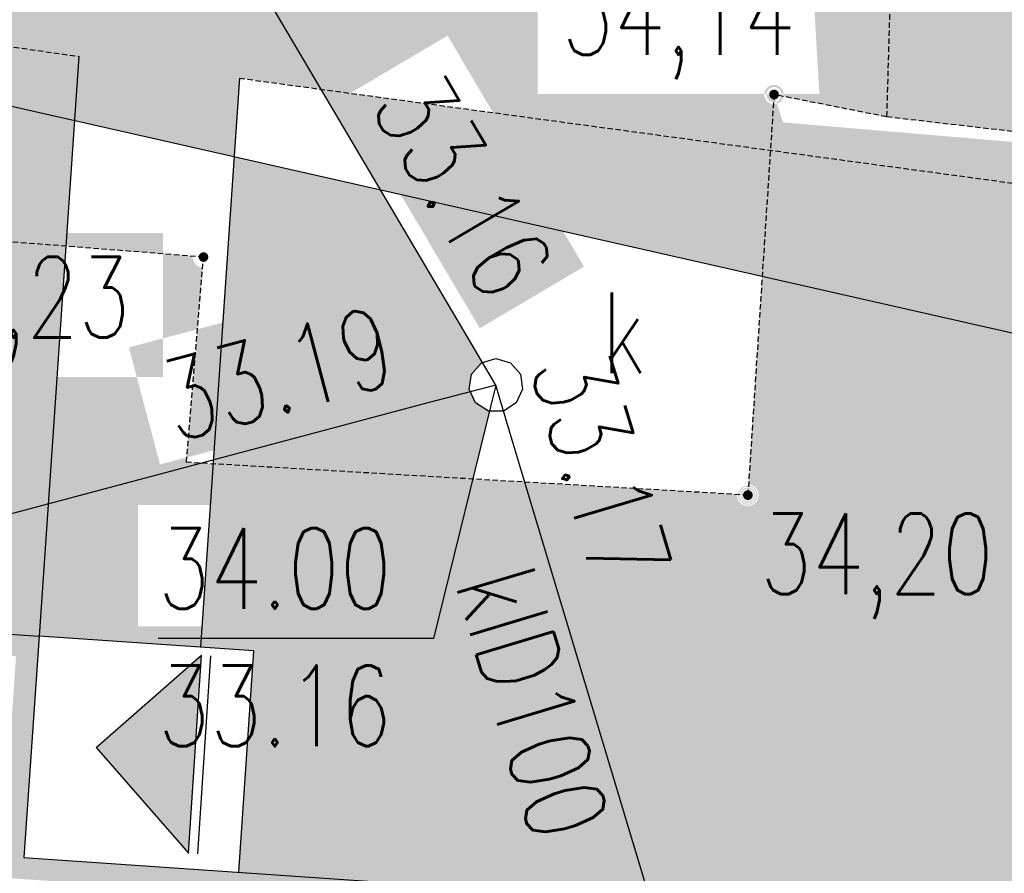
# Model space of a CAD drawing. Header units: inches. Extents: x 6268 to 12323, y 5221 to 42059.
# Tile 28 of 98: x 9094 to 9277, y 6962 to 7121. Entities that reach past the tile are written whole.
import ezdxf
from ezdxf.enums import TextEntityAlignment as Align

# ---------------------------------------------------------------- set-up
doc = ezdxf.new("R2010")
doc.units = ezdxf.units.IN
doc.header["$MEASUREMENT"] = 0
doc.linetypes.add('2', pattern=[1.5, 1, -0.5])
doc.linetypes.add('424', pattern=[1.5, 1, -0.5])
doc.layers.get('Defpoints').update_dxf_attribs({"lineweight": 9})
for name, color, linetype in [('218-kontur_uzytku_gruntowego', 7, 'Continuous'), ('312-budynek_ewidencyjny', 7, 'Continuous'), ('inne', 7, 'Continuous'), ('jezdnia', 7, 'Continuous'), ('nowy_pomiar', 7, 'Continuous'), ('obszar_utwardzony', 7, 'Continuous'), ('przewod_kanalizacyjny', 7, 'Continuous'), ('przewod_kanalizacyjny-Atr1', 7, 'Continuous'), ('przewod_wodociagowy', 7, 'Continuous'), ('rzedna-Atr2', 7, 'Continuous'), ('rzedna-Atr3', 7, 'Continuous'), ('wlaz_do_komory_lub_kanalu_-_okr', 7, 'Continuous')]:
    doc.layers.add(name, color=color, linetype=linetype)
doc.styles.get("Standard").update_dxf_attribs({"font": 'txt.shx'})
doc.styles.add('STYL_ARIAL', font='simplex', dxfattribs={"width": 0.75, "oblique": 0.1})
doc.dimstyles.new('ISO-25', dxfattribs={"dimtxt": 13, "dimasz": 7, "dimexe": 1, "dimexo": 90, "dimgap": 2.5, "dimtad": 1, "dimdec": 0, "dimtxsty": 'Standard', "dimblk": 'ARCHTICK', "dimcen": 2.5, "dimdle": 8, "dimadec": 0, "dimazin": 0, "dimtfac": 1, "dimtdec": 0, "dimtmove": 1, "dimatfit": 3, "dimldrblk": 'ARCHTICK', "dimfxl": 2, "dimfxlon": 1, "dimarcsym": 0})

# ---------------------------------------------------------------- blocks, each defined once
blk = doc.blocks.new('US22')
at = {"color": 7}
blk.add_polyline3d([(0, 0.25, 0), (0.1352, 0.2103, 0), (0.2274, 0.1039, 0), (0.2475, -0.0356, 0), (0.1889, -0.1637, 0), (0.0704, -0.2399, 0), (-0.0704, -0.2399, 0), (-0.1889, -0.1637, 0), (-0.2475, -0.0356, 0), (-0.2274, 0.1039, 0), (-0.1352, 0.2103, 0), (0, 0.25, 0)], dxfattribs=at)
blk = doc.blocks.new('801')
at = {"linetype": 'Continuous', "lineweight": 13}
h = blk.add_hatch(color=0, dxfattribs=at)
edge = h.paths.add_edge_path()
edge.add_arc((0, 0), 0.045, 0, 360)
blk = doc.blocks.new('_Oblique')
at = {"color": 0, "linetype": 'ByBlock', "lineweight": -2}
blk.add_line((-0.5, -0.5), (0.5, 0.5), dxfattribs=at)
blk = doc.blocks.new('*D1510')
at = {"color": 0, "lineweight": -2}
blk.add_line((8405.733862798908, 7092.220071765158), (8426.399618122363, 7244.535811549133), dxfattribs=at)
at = {"layer": 'Defpoints', "color": 0}
for p in [(8425.324055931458, 7236.608443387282), (9116.463000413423, 7142.836727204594), (9097.948369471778, 7006.375723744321)]:
    blk.add_point(p, dxfattribs=at)
at = {"color": 0, "lineweight": -2, "xscale": 15, "yscale": 15, "zscale": 15}
for p, rotation in [((8425.324055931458, 7236.608443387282), 82.27345600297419), ((8406.809424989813, 7100.147439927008), 262.2734560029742)]:
    blk.add_blockref('_Oblique', p, dxfattribs=dict(at, rotation=rotation))
at = {"color": 0, "insert": (8402.028692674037, 7170.282583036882), "char_height": 20, "attachment_point": 5, "rotation": 82.27345600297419}
blk.add_mtext('6,9', dxfattribs=at)
blk = doc.blocks.new('_ArchTick')
at = {"color": 0, "linetype": 'ByBlock', "const_width": 0.15}
blk.add_lwpolyline([(-0.5, -0.5), (0.5, 0.5)], dxfattribs=at)

msp = doc.modelspace()

# ---------------------------------------------------------------- hatches: boundary and pattern name
at = {"transparency": 33554585}
h = msp.add_hatch(color=1, dxfattribs=at)
h.set_gradient(color1=(228, 162, 119), color2=(228, 162, 119))
h.paths.add_polyline_path([(8854.350597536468, 7279.315589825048), (8821.117015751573, 7283.824625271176), (8807.672488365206, 7184.732523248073), (8850.30115065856, 7178.948790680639)])
h.paths.add_polyline_path([(8870.663066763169, 7277.102361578), (8854.350597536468, 7279.315589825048), (8850.30115065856, 7178.948790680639), (8857.218539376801, 7178.010259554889)])
h.paths.add_polyline_path([(8920.20911777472, 7270.380097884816), (8870.663066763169, 7277.102361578), (8857.218539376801, 7178.010259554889), (8906.764590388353, 7171.287995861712)])
h.paths.add_polyline_path([(8911.67904801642, 7265.401647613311, -1), (8915.67904801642, 7265.401647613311, -1)], flags=16)
h.paths.add_polyline_path([(8911.879048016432, 7265.401647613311, -1), (8915.479048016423, 7265.401647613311, -1)], flags=0)
h.paths.add_polyline_path([(8912.079048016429, 7265.401647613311, -1), (8915.279048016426, 7265.401647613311, -1)], flags=0)
h.paths.add_polyline_path([(8912.279048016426, 7265.401647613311, -1), (8915.079048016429, 7265.401647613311, -1)], flags=0)
h.paths.add_polyline_path([(8912.479048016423, 7265.401647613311, -1), (8914.879048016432, 7265.401647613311, -1)], flags=0)
h.paths.add_polyline_path([(8912.67904801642, 7265.401647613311, -1), (8914.67904801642, 7265.401647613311, -1)], flags=0)
h.paths.add_polyline_path([(8912.879048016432, 7265.401647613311, -1), (8914.479048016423, 7265.401647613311, -1)], flags=0)
h.paths.add_polyline_path([(8913.079048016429, 7265.401647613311, -1), (8914.279048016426, 7265.401647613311, -1)], flags=0)
h.paths.add_polyline_path([(8913.279048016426, 7265.401647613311, -1), (8914.079048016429, 7265.401647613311, -1)], flags=0)
h.paths.add_polyline_path([(8913.479048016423, 7265.401647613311, -1), (8913.879048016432, 7265.401647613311, -1)], flags=0)
h.paths.add_polyline_path([(9009.392009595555, 7258.280023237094), (8959.84595858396, 7265.002286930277), (8946.401431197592, 7165.910184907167), (8995.947482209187, 7159.187921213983)])
h.paths.add_polyline_path([(9058.938060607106, 7251.557759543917), (9009.392009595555, 7258.280023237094), (8995.947482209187, 7159.187921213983), (9045.493533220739, 7152.465657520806)])
h.paths.add_polyline_path([(9066.061735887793, 7250.591240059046), (9058.938060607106, 7251.557759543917), (9045.493533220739, 7152.465657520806), (9095.039584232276, 7145.74339382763), (9101.197953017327, 7191.133290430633)])
h.paths.add_polyline_path([(9158.030162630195, 7238.113232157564), (9108.484111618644, 7244.835495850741), (9101.197953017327, 7191.133290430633), (9130.895602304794, 7140.878553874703), (9144.585635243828, 7139.021130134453)])
h.paths.add_polyline_path([(9108.484111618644, 7244.835495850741), (9066.061735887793, 7250.591240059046), (9101.197953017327, 7191.133290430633)])
h.paths.add_polyline_path([(9099.979048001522, 7214.221647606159, -1), (9100.37904800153, 7214.221647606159, -1)], flags=0)
h.paths.add_polyline_path([(9099.579048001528, 7214.221647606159, -1), (9100.779048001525, 7214.221647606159, -1)], flags=0)
h.paths.add_polyline_path([(9099.179048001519, 7214.221647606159, -1), (9101.179048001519, 7214.221647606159, -1)], flags=16)
h.paths.add_polyline_path([(9098.779048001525, 7214.221647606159, -1), (9101.579048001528, 7214.221647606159, -1)], flags=0)
h.paths.add_polyline_path([(9098.37904800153, 7214.221647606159, -1), (9101.979048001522, 7214.221647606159, -1)], flags=16)
h.paths.add_polyline_path([(9207.576213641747, 7231.390968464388), (9158.030162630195, 7238.113232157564), (9144.585635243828, 7139.021130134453), (9194.13168625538, 7132.298866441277)])
h.paths.add_polyline_path([(9257.122264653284, 7224.668704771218), (9207.576213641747, 7231.390968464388), (9194.13168625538, 7132.298866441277), (9243.677737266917, 7125.5766027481)])
h.paths.add_polyline_path([(9306.668315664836, 7217.946441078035), (9258.901308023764, 7224.427329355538), (9255.97280506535, 7123.908443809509), (9293.223788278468, 7118.854339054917)])
h.paths.add_polyline_path([(9356.214366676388, 7211.224177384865), (9306.668315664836, 7217.946441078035), (9293.223788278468, 7118.854339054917), (9342.76983929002, 7112.13207536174)])
h.paths.add_polyline_path([(9340.119048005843, 7130.76164761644, -1), (9340.519048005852, 7130.76164761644, -1)], flags=0)
h.paths.add_polyline_path([(9339.719048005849, 7130.76164761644, -1), (9340.919048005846, 7130.76164761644, -1)], flags=0)
h.paths.add_polyline_path([(9339.31904800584, 7130.76164761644, -1), (9341.31904800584, 7130.76164761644, -1)], flags=0)
h.paths.add_polyline_path([(9338.919048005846, 7130.76164761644, -1), (9341.719048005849, 7130.76164761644, -1)], flags=0)
h.paths.add_polyline_path([(9338.519048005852, 7130.76164761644, -1), (9342.119048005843, 7130.76164761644, -1)], flags=16)
h.paths.add_polyline_path([(9258.901308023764, 7224.427329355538), (9257.122264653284, 7224.668704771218), (9243.677737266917, 7125.5766027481), (9255.97280506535, 7123.908443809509)])
h.paths.add_polyline_path([(9405.760417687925, 7204.501913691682), (9375.740318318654, 7208.574953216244, -0.1320361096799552), (9375.87504801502, 7208.073647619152, -0.976660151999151), (9373.876163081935, 7208.026436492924), (9373.342219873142, 7207.270111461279), (9370.435610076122, 7209.294680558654), (9356.214366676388, 7211.224177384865), (9344.039116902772, 7121.487211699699), (9348.080573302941, 7111.411530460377), (9392.315890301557, 7105.409811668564)])
h.paths.add_polyline_path([(9378.691048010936, 7180.329647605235, -1), (9380.691048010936, 7180.329647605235, -1)], flags=16)
h.paths.add_polyline_path([(9455.306468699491, 7197.779649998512), (9405.760417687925, 7204.501913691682), (9392.315890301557, 7105.409811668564), (9441.861941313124, 7098.687547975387), (9442.974460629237, 7106.887306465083, -0.0991760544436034), (9440.350386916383, 7108.616740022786), (9443.564170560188, 7111.233728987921)])
h.paths.add_polyline_path([(9405.215048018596, 7148.103647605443, -1), (9403.215048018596, 7148.103647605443, -1)], flags=16)
h.paths.add_polyline_path([(9443.659048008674, 7142.781647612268, -1), (9444.059048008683, 7142.781647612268, -1)], flags=0)
h.paths.add_polyline_path([(9443.25904800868, 7142.781647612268, -1), (9444.459048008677, 7142.781647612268, -1)], flags=0)
h.paths.add_polyline_path([(9442.859048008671, 7142.781647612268, -1), (9444.859048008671, 7142.781647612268, -1)], flags=0)
h.paths.add_polyline_path([(9442.459048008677, 7142.781647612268, -1), (9445.25904800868, 7142.781647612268, -1)], flags=0)
h.paths.add_polyline_path([(9442.059048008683, 7142.781647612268, -1), (9445.659048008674, 7142.781647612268, -1)], flags=16)
h.paths.add_polyline_path([(8800.156762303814, 7179.840219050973), (8838.549619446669, 7179.840219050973), (8838.549619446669, 7206.625933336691), (8800.156762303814, 7206.625933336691)], flags=9)
h.paths.add_polyline_path([(8868.078762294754, 7267.648219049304), (8906.471619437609, 7267.648219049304), (8906.471619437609, 7294.433933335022), (8868.078762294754, 7294.433933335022)], flags=9)
h.paths.add_polyline_path([(8953.234762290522, 7224.250219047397), (8991.627619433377, 7224.250219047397), (8991.627619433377, 7251.035933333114), (8953.234762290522, 7251.035933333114)], flags=25)
h.paths.add_polyline_path([(9109.414762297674, 7212.010219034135), (9152.62904801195, 7212.010219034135), (9152.62904801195, 7238.795933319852), (9109.414762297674, 7238.795933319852)], flags=24)
h.paths.add_polyline_path([(9094.415966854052, 7179.730558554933), (9124.396228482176, 7128.998315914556), (9143.766721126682, 7140.445324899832), (9113.786459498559, 7191.17756754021)], flags=9)
h.paths.add_polyline_path([(9149.27800038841, 7155.736599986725), (9244.516095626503, 7155.736599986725), (9244.516095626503, 7201.450885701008), (9149.27800038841, 7201.450885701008)], flags=9)
h.paths.add_polyline_path([(9190.552762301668, 7107.07021904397), (9242.874190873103, 7107.07021904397), (9242.874190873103, 7133.855933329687), (9190.552762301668, 7133.855933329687)], flags=9)
h.paths.add_polyline_path([(9277.933048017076, 7145.524314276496), (9304.361619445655, 7145.524314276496), (9304.361619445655, 7175.524314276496), (9277.933048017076, 7175.524314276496)], flags=24)
h.paths.add_polyline_path([(9342.792762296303, 7114.690219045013), (9386.007048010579, 7114.690219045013), (9386.007048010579, 7141.47593333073), (9342.792762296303, 7141.47593333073)], flags=9)
h.paths.add_polyline_path([(9429.27276229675, 7143.942219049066), (9472.487048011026, 7143.942219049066), (9472.487048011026, 7170.727933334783), (9429.27276229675, 7170.727933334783)], flags=9)
h = msp.add_hatch(color=1, dxfattribs=at)
h.set_gradient(color1=(199, 200, 202), color2=(199, 200, 202))
h.paths.add_polyline_path([(8890.877261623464, 6581.107287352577), (8908.540726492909, 6579.900498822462), (8915.053048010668, 6598.381647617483), (8915.235084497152, 6597.793711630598), (8915.615931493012, 6609.487385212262), (8892.922152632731, 6611.03785066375), (8895.597736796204, 6650.199713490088), (8877.454048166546, 6655.388389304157), (8841.991880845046, 6657.811226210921), (8832.80510480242, 6523.346660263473), (8885.951716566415, 6509.013304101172)])
h.paths.add_polyline_path([(8849.543663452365, 6604.678321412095), (8868.836242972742, 6622.179096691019), (8886.337018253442, 6602.886517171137)], flags=16)
h.paths.add_polyline_path([(9044.365855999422, 6600.691040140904), (8915.615931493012, 6609.487385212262), (8915.235084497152, 6597.793711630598), (8921.039568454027, 6579.046563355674), (9036.397007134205, 6571.165208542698)])
h.paths.add_polyline_path([(9138.62631845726, 6580.150404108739), (9074.693900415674, 6598.618992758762), (9044.365855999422, 6600.691040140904), (9036.397007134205, 6571.165208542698), (9128.896518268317, 6564.84553401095)])
edge = h.paths.add_edge_path(flags=0)
edge.add_arc((9051.359048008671, 6597.201647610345), 0.2000000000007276, 0, 360)
edge = h.paths.add_edge_path(flags=0)
edge.add_arc((9051.359048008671, 6597.201647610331), 0.5999999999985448, 0, 360)
edge = h.paths.add_edge_path(flags=0)
edge.add_arc((9051.359048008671, 6597.201647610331), 1, 0, 360)
edge = h.paths.add_edge_path(flags=16)
edge.add_arc((9051.359048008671, 6597.201647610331), 1.400000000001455, 0, 360)
edge = h.paths.add_edge_path(flags=16)
edge.add_arc((9051.359048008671, 6597.201647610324), 1.799999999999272, 0, 360)
h.paths.add_polyline_path([(9147.217412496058, 6593.664101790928), (9090.201987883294, 6597.559462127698), (9091.849198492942, 6593.663226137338), (9138.62631845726, 6580.150404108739)])
h.paths.add_polyline_path([(9138.62631845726, 6580.150404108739), (9128.896518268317, 6564.84553401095), (9203.74889338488, 6559.731532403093), (9195.997478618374, 6446.275994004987), (9206.144198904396, 6440.641512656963), (9249.191043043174, 6432.629872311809), (9256.934834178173, 6545.973825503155)])
h.paths.add_polyline_path([(9277.626330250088, 6584.754412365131), (9277.626314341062, 6584.754179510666), (9187.835635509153, 6590.888834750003), (9147.2173165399, 6593.663950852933), (9138.62631845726, 6580.150404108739), (9175.731311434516, 6569.431634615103), (9181.792537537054, 6567.680687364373), (9187.920583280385, 6565.910437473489), (9256.934834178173, 6545.973825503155), (9257.623302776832, 6556.050769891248), (9414.990386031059, 6545.299267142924), (9416.690549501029, 6575.253382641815)])
h.paths.add_polyline_path([(9482.31184790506, 6916.367480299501), (9452.62113044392, 6921.993623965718), (9431.737045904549, 6616.316257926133), (9428.874217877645, 6574.420980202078), (9416.690549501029, 6575.253382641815), (9414.990386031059, 6545.299267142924), (9456.764827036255, 6542.445188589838)])
h.paths.add_polyline_path([(9484.341555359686, 6946.075557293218), (9479.889842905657, 6961.699631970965), (9473.22184184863, 6960.850864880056), (9454.222378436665, 6945.992301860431), (9453.85194131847, 6940.562171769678), (9453.89043546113, 6940.559520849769), (9452.653745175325, 6922.471001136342), (9452.621129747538, 6921.993624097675), (9482.31184790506, 6916.367480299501)])
h.paths.add_polyline_path([(9488.186270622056, 7002.349231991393), (9467.909826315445, 7003.745625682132), (9476.582264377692, 6973.308165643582), (9477.605048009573, 6974.419647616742), (9481.94904800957, 6976.76964761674), (9486.490361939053, 6977.526844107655)])
h.paths.add_polyline_path([(9467.909826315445, 7003.745625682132), (9410.433785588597, 7007.703872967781), (9392.118556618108, 6978.894144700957), (9456.166003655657, 6974.483339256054), (9455.695178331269, 6967.581647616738), (9465.419048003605, 6967.581647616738), (9472.254028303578, 6965.984689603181), (9472.277048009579, 6966.263647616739), (9474.261048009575, 6970.785647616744), (9476.582264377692, 6973.308165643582)])
h.paths.add_polyline_path([(9410.433785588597, 7007.703872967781), (9350.542902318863, 7011.828425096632), (9355.102585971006, 7079.979700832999), (9325.456458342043, 7084.206239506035), (9316.216599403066, 6950.041302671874), (9342.8299327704, 6948.208191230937), (9346.145685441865, 6947.979796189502), (9348.481702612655, 6981.899317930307), (9392.118556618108, 6978.894144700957)])
h.paths.add_polyline_path([(9357.350651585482, 7002.590865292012), (9337.763584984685, 6985.420321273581), (9320.59304096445, 7005.00738787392)], flags=16)
h.paths.add_polyline_path([(9356.00536049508, 7091.146478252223), (9255.359048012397, 7102.841647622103), (9234.459048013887, 7106.981647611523), (9236.129237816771, 7101.810399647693), (9356.039202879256, 7091.639393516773)])
h.paths.add_polyline_path([(9348.080573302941, 7111.411530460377), (9255.97280506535, 7123.908443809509), (9255.359048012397, 7102.841647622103), (9356.00536049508, 7091.146478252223), (9356.035213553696, 7091.57996193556)])
h.paths.add_polyline_path([(9441.861941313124, 7098.687547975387), (9348.080573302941, 7111.411530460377), (9356.000994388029, 7091.665273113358), (9356.03930665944, 7091.639385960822), (9440.07553462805, 7085.520942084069)])
h.paths.add_polyline_path([(9135.156739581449, 7110.025550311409), (9150.345762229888, 7107.964748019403), (9130.895602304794, 7140.878553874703), (8935.450085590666, 7167.396031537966), (8934.648191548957, 7140.708854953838), (8960.243206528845, 7134.908908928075), (9105.362972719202, 7114.067881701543), (9104.552751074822, 7102.207714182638), (9134.16427033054, 7095.497610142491)])
edge = h.paths.add_edge_path()
edge.add_arc((9128.499048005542, 7076.801647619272), 1.999999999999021, 175.4982580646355, 265.26123707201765, ccw=False)
edge.add_line((9126.505218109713, 7076.958626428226), (9102.954540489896, 7078.812825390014))
edge.add_line((9102.954540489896, 7078.812825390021), (9099.683874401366, 7030.936237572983))
edge.add_line((9099.683874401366, 7030.936237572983), (9128.140596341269, 7038.517735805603))
edge.add_line((9128.140596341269, 7038.517735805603), (9125.339048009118, 7038.681647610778))
edge.add_line((9125.339048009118, 7038.681647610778), (9128.333822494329, 7074.80848417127))
h.paths.add_polyline_path([(9130.263233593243, 7038.393545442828), (9128.140596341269, 7038.517735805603), (9099.683874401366, 7030.936237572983), (9098.005766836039, 7006.371802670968), (9127.936002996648, 7004.32713297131)])
h.paths.add_polyline_path([(9255.97280506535, 7123.908443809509), (9130.895602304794, 7140.878553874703), (9150.345762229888, 7107.964748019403), (9355.249026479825, 7080.164070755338), (9356.00536049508, 7091.146478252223), (9255.359048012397, 7102.841647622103)])
edge = h.paths.add_edge_path(flags=0)
edge.add_arc((9234.459048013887, 7106.981647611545), 0.2000000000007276, 0, 360)
edge = h.paths.add_edge_path(flags=0)
edge.add_arc((9234.459048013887, 7106.981647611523), 0.5999999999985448, 0, 360)
edge = h.paths.add_edge_path(flags=0)
edge.add_arc((9234.459048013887, 7106.981647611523), 1, 0, 360)
edge = h.paths.add_edge_path(flags=16)
edge.add_arc((9234.459048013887, 7106.981647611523), 1.400000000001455, 0, 360)
edge = h.paths.add_edge_path(flags=16)
edge.add_arc((9234.459048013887, 7106.981647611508), 1.799999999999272, 0, 360)
h.paths.add_polyline_path([(8935.450085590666, 7167.396031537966), (8850.30115065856, 7178.948790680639), (8849.668814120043, 7163.276133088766), (8884.019048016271, 7152.181647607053), (8934.648191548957, 7140.708854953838)])
h.paths.add_polyline_path([(8837.90466238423, 7152.478265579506), (8849.167896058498, 7150.860723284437), (8849.668814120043, 7163.276133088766), (8806.646630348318, 7177.171496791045), (8803.957777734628, 7157.353466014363), (8808.12689826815, 7156.754727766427), (8806.037885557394, 7126.178006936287), (8807.919048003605, 7102.041647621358), (8834.316820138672, 7099.963290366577)])
h.paths.add_polyline_path([(8834.316820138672, 7099.963290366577), (8807.919048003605, 7102.041647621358), (8804.401432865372, 7102.225372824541), (8802.661566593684, 7076.759081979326), (8832.597044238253, 7074.791060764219)])
h.paths.add_polyline_path([(8755.219048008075, 7193.781647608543), (8755.619048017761, 7197.781647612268), (8753.955720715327, 7197.904617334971), (8749.514679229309, 7165.17218105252), (8803.604144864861, 7157.404252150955), (8801.94515724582, 7178.689984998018)])
h.paths.add_polyline_path([(8788.35829894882, 7228.32768691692), (8759.502977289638, 7232.242692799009), (8755.662618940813, 7198.168240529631), (8783.947245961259, 7195.81627910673)])
h.paths.add_polyline_path([(8832.365959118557, 7071.408685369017), (8814.523209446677, 7055.767256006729), (8802.188694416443, 7069.837687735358), (8799.247237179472, 7026.783800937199), (8829.177466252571, 7024.7389567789)])
h.paths.add_polyline_path([(8849.668814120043, 7163.276133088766), (8849.167896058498, 7150.860723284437), (8934.584638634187, 7138.593802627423), (8934.648191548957, 7140.708854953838), (8884.019048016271, 7152.181647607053)])
h.paths.add_polyline_path([(8850.30115065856, 7178.948790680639), (8807.672488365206, 7184.732523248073), (8806.646630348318, 7177.171496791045), (8849.668814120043, 7163.276133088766)])
h.paths.add_polyline_path([(8872.856762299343, 6507.678219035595), (8927.321048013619, 6507.678219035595), (8927.321048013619, 6534.463933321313), (8872.856762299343, 6534.463933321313)])
h.paths.add_polyline_path([(9045.521265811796, 6554.125759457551), (9051.384133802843, 6575.848484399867), (9029.661408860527, 6581.711352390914), (9023.79854086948, 6559.988627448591)])
h.paths.add_polyline_path([(9056.234762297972, 6586.460219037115), (9109.627619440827, 6586.460219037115), (9109.627619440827, 6613.245933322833), (9056.234762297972, 6613.245933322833)])
h.paths.add_polyline_path([(9239.174821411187, 6424.776340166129), (9289.882985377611, 6411.177365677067), (9295.711117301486, 6432.909435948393), (9245.002953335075, 6446.508410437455)])
h.paths.add_polyline_path([(9179.626821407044, 6439.842340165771), (9230.334985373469, 6426.24336567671), (9236.163117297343, 6447.975435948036), (9185.454953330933, 6461.574410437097)])
h.paths.add_polyline_path([(9230.35600038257, 6524.914600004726), (9325.594095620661, 6524.914600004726), (9325.594095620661, 6570.628885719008), (9230.35600038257, 6570.628885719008)])
h.paths.add_polyline_path([(9446.409048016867, 6714.073647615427), (9472.659048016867, 6714.073647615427), (9472.659048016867, 6736.573647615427), (9446.409048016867, 6736.573647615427)], flags=16)
h.paths.add_polyline_path([(9425.686432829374, 6512.530077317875), (9429.026230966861, 6571.363930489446), (9406.562396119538, 6572.639126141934), (9403.22259798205, 6513.805272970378)])
h.paths.add_polyline_path([(9412.209048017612, 6969.825647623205), (9464.173333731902, 6969.825647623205), (9464.173333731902, 6992.325647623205), (9412.209048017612, 6992.325647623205)], flags=17)
h.paths.add_polyline_path([(9333.225330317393, 7008.931572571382), (9359.376794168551, 7006.659252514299), (9361.324497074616, 7029.074792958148), (9335.173033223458, 7031.347113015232)], flags=16)
h.paths.add_polyline_path([(9340.293580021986, 6943.052185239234), (9392.90480371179, 6949.748910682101), (9390.063768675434, 6972.068823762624), (9337.45254498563, 6965.372098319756)])
h.paths.add_polyline_path([(9094.415966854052, 7179.730558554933), (9124.396228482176, 7128.998315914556), (9143.766721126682, 7140.445324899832), (9113.786459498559, 7191.17756754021)])
h.paths.add_polyline_path([(8999.999304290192, 7113.018698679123), (9057.470517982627, 7099.994255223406), (9062.44348730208, 7121.937809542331), (9004.972273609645, 7134.962252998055)], flags=17)
h.paths.add_polyline_path([(9067.070762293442, 7054.516219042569), (9120.999333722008, 7054.516219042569), (9120.999333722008, 7081.301933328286), (9067.070762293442, 7081.301933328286)])
h.paths.add_polyline_path([(9120.42586275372, 7038.27564204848), (9168.57947002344, 7051.058632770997), (9162.80650647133, 7072.805423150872), (9114.65289920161, 7060.022432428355)])
h.paths.add_polyline_path([(9116.309048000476, 7008.225647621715), (9168.809048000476, 7008.225647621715), (9168.809048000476, 7030.725647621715), (9116.309048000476, 7030.725647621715)])
h.paths.add_polyline_path([(9190.552762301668, 7107.07021904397), (9242.874190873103, 7107.07021904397), (9241.785704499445, 7125.833308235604), (9190.552762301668, 7133.855933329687)], flags=16)
h.paths.add_polyline_path([(9154.454946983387, 7106.469920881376), (9179.806386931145, 7063.580770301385), (9199.175680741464, 7075.029807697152), (9173.824240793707, 7117.918958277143)])
h.paths.add_polyline_path([(8752.73304800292, 7151.713647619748), (8791.6616194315, 7151.713647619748), (8791.6616194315, 7181.713647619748), (8752.73304800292, 7181.713647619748)])
h.paths.add_polyline_path([(8739.024762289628, 7199.438219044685), (8782.239048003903, 7199.438219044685), (8782.239048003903, 7226.223933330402), (8739.024762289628, 7226.223933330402)])
h.paths.add_polyline_path([(8802.58733032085, 7054.235572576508), (8828.738794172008, 7051.963252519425), (8830.686497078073, 7074.378792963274), (8804.535033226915, 7076.651113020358)])
h = msp.add_hatch(color=6, dxfattribs=at)
h.set_gradient(color1=(88, 186, 72), color2=(88, 186, 72))
h.paths.add_polyline_path([(8847.073840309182, 7098.958900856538), (8834.316820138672, 7099.963290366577), (8829.177466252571, 7024.7389567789), (8844.03836309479, 7023.723654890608)])
h.paths.add_polyline_path([(8849.167896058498, 7150.860723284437), (8837.90466238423, 7152.478265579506), (8834.316820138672, 7099.963290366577), (8847.073840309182, 7098.958900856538)])
h.paths.add_polyline_path([(8933.189963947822, 7092.178780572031), (8934.584638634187, 7138.593802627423), (8849.167896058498, 7150.860723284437), (8847.073840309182, 7098.958900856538)])
h.paths.add_polyline_path([(8847.073840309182, 7098.958900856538), (8844.03836309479, 7023.723654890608), (8930.95460107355, 7017.785505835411), (8933.189963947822, 7092.178780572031)])
h.paths.add_polyline_path([(9102.954540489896, 7078.812825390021), (9104.552751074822, 7102.207714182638), (8960.243206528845, 7134.908908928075), (8934.584638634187, 7138.593802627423), (8933.189963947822, 7092.178780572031)])
h.paths.add_polyline_path([(8930.95460107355, 7017.785505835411), (9014.255693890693, 7012.094344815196), (9025.960094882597, 7011.294597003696), (9099.683874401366, 7030.936237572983), (9102.954540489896, 7078.812825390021), (8933.189963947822, 7092.178780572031)])
h.paths.add_polyline_path([(9099.683874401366, 7030.936237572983), (9025.960094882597, 7011.294597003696), (9097.948369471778, 7006.375723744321), (9098.005766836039, 7006.371802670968)])
h.paths.add_polyline_path([(8960.243206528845, 7134.908908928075), (9104.552751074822, 7102.207714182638), (9105.362972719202, 7114.067881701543)])
h.paths.add_polyline_path([(8999.999304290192, 7113.018698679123), (9057.470517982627, 7099.994255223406), (9062.44348730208, 7121.937809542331), (9004.972273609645, 7134.962252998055)], flags=24)
h.paths.add_polyline_path([(8975.325330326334, 7043.885572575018), (9001.476794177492, 7041.613252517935), (9003.424497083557, 7064.028792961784), (8977.273033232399, 7066.301113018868)], flags=24)
h.paths.add_polyline_path([(9067.070762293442, 7054.516219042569), (9120.999333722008, 7054.516219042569), (9120.999333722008, 7081.301933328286), (9067.070762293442, 7081.301933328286)], flags=9)
h.paths.add_polyline_path([(9017.643806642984, 7007.601426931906), (9074.58594058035, 7022.772778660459), (9068.793242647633, 7044.51432070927), (9011.851108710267, 7029.342968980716)], flags=9)
h = msp.add_hatch(color=6, dxfattribs=at)
h.set_gradient(color1=(88, 186, 72), color2=(88, 186, 72))
h.paths.add_polyline_path([(9232.256875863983, 7073.269382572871), (9233.783774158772, 7096.644121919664), (9150.345762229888, 7107.964748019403), (9161.354119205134, 7089.33626755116)])
h.paths.add_polyline_path([(9161.354119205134, 7089.33626755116), (9134.16427033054, 7095.497610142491), (9130.311224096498, 7039.096038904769), (9170.419048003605, 7049.781647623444), (9178.100391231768, 7051.763929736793), (9177.869048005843, 7052.269647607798), (9178.271048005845, 7055.059647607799), (9180.249249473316, 7057.342517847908), (9176.219048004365, 7064.181647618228)])
h.paths.add_polyline_path([(9232.256875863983, 7073.269382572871), (9161.354119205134, 7089.33626755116), (9176.219048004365, 7064.181647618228), (9180.30725356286, 7057.244086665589), (9182.81904800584, 7057.981647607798), (9185.523048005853, 7057.187647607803), (9187.36704800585, 7055.059647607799), (9187.769048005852, 7052.269647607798), (9186.597048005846, 7049.7076476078), (9184.238496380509, 7048.191009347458), (9186.01904800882, 7042.181647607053), (9188.174927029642, 7035.005272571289), (9227.602462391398, 7032.698463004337, -0.4162034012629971), (9229.729415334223, 7034.577394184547)], flags=17)
h.paths.add_polyline_path([(9178.521719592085, 7035.570058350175), (9181.63486077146, 7048.183647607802), (9181.411048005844, 7048.183647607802), (9179.041048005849, 7049.7076476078), (9178.100391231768, 7051.763929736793), (9170.419048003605, 7049.781647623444), (9130.311224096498, 7039.096038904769), (9130.263233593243, 7038.393545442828)])
h.paths.add_polyline_path([(9130.263233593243, 7038.393545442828), (9128.049030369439, 7005.981647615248), (9171.21904800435, 7005.981647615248), (9178.521719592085, 7035.570058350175)])
h.paths.add_polyline_path([(9211.533094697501, 6957.251850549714), (9188.174927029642, 7035.005272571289), (9178.521719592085, 7035.570058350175), (9171.21904800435, 7005.981647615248), (9128.049030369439, 7005.981647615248), (9127.936002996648, 7004.32713297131), (9137.855942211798, 7003.649457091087), (9135.045657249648, 6962.520614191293)])
h.paths.add_polyline_path([(9316.216599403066, 6950.041302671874), (9323.282684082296, 7052.642523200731), (9161.354119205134, 7089.33626755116), (9176.219048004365, 7064.181647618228), (9180.30725356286, 7057.244086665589), (9182.81904800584, 7057.981647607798), (9185.523048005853, 7057.187647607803), (9187.36704800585, 7055.059647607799), (9187.769048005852, 7052.269647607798), (9186.597048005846, 7049.7076476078), (9184.238496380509, 7048.191009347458), (9186.01904800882, 7042.181647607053), (9211.533094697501, 6957.251850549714), (9213.037932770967, 6957.148191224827)])
h.paths.add_polyline_path([(9229.399048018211, 7032.581647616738, -1), (9229.79904801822, 7032.581647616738, -1)], flags=0)
h.paths.add_polyline_path([(9229.199048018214, 7032.581647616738, -1), (9229.999048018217, 7032.581647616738, -1)], flags=0)
h.paths.add_polyline_path([(9228.999048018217, 7032.581647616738, -1), (9230.199048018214, 7032.581647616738, -1)], flags=0)
h.paths.add_polyline_path([(9228.79904801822, 7032.581647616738, -1), (9230.399048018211, 7032.581647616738, -1)], flags=0)
h.paths.add_polyline_path([(9228.599048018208, 7032.581647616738, -1), (9230.599048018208, 7032.581647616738, -1)], flags=0)
h.paths.add_polyline_path([(9228.399048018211, 7032.581647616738, -1), (9230.79904801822, 7032.581647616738, -1)], flags=0)
h.paths.add_polyline_path([(9228.199048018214, 7032.581647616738, -1), (9230.999048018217, 7032.581647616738, -1)], flags=0)
h.paths.add_polyline_path([(9227.999048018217, 7032.581647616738, -1), (9231.199048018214, 7032.581647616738, -1)], flags=0)
h.paths.add_polyline_path([(9227.79904801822, 7032.581647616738, -1), (9231.399048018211, 7032.581647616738, -1)], flags=0)
h.paths.add_polyline_path([(9227.599048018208, 7032.581647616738, -1), (9231.599048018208, 7032.581647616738, -1)], flags=16)
h.paths.add_polyline_path([(9233.783774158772, 7096.644121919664), (9232.256875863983, 7073.269382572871), (9323.282684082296, 7052.642523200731), (9325.456458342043, 7084.206239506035)])
h.paths.add_polyline_path([(9154.454946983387, 7106.469920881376), (9179.806386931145, 7063.580770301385), (9199.175680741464, 7075.029807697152), (9173.824240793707, 7117.918958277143)], flags=9)
h.paths.add_polyline_path([(9120.42586275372, 7038.27564204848), (9168.57947002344, 7051.058632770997), (9162.80650647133, 7072.805423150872), (9114.65289920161, 7060.022432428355)], flags=9)
h.paths.add_polyline_path([(9184.731068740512, 7059.118610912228), (9199.173098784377, 7010.876828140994), (9220.727937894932, 7017.329650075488), (9206.285907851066, 7065.571432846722)], flags=24)
h.paths.add_polyline_path([(9198.685048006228, 7051.997647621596), (9212.077905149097, 7051.997647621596), (9212.077905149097, 7074.497647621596), (9198.685048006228, 7074.497647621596)], flags=24)
h.paths.add_polyline_path([(9116.309048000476, 7008.225647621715), (9168.809048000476, 7008.225647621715), (9168.809048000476, 7030.725647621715), (9116.309048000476, 7030.725647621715)], flags=9)
h.paths.add_polyline_path([(9170.4418060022, 7018.848124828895), (9187.39722227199, 6962.411519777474), (9208.945744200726, 6968.885405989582), (9191.990327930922, 7025.322011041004)], flags=24)
h.paths.add_polyline_path([(9116.309048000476, 6982.705647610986), (9166.13047657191, 6982.705647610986), (9166.13047657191, 7005.205647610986), (9116.309048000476, 7005.205647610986)], flags=9)
h.paths.add_polyline_path([(9227.400762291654, 7006.872219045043), (9281.32933372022, 7006.872219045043), (9281.32933372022, 7033.65793333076), (9227.400762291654, 7033.65793333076)], flags=24)
at = {"transparency": 33554687}
h = msp.add_hatch(color=6, dxfattribs=at)
h.set_gradient(color2=(0, 0, 0))
h.paths.add_polyline_path([(8844.03836309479, 7023.723654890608), (8733.965679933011, 7031.243860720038), (8733.655056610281, 7027.255758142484), (8843.877045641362, 7019.725351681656)])
h.paths.add_polyline_path([(8844.03836309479, 7023.723654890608), (8843.877045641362, 7019.725351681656), (8930.834376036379, 7013.784395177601), (8930.95460107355, 7017.785505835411)])
h.paths.add_polyline_path([(8930.95460107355, 7017.785505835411), (8930.834376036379, 7013.784395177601), (9013.98304800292, 7008.103647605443), (9025.960094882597, 7011.294597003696), (9014.255693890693, 7012.094344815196)])
h.paths.add_polyline_path([(9097.948369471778, 7006.375723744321), (9025.960094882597, 7011.294597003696), (9013.98304800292, 7008.103647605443), (9093.685048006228, 7002.65764761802), (9090.877048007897, 6961.553647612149), (9212.763048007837, 6953.157647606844), (9211.533094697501, 6957.251850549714), (9095.14021498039, 6965.269462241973)])
h.paths.add_polyline_path([(9213.037932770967, 6957.148191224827), (9211.533094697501, 6957.251850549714), (9212.763048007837, 6953.157647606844), (9342.55504800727, 6944.217647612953), (9362.991277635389, 6946.81944132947), (9342.8299327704, 6948.208191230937)])
h.paths.add_polyline_path([(9371.361151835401, 6946.242944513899), (9368.919048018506, 6942.40164760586), (9449.627048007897, 6936.843647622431), (9448.663048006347, 6922.74364762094), (9452.585675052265, 6922.00034246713), (9453.85194131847, 6940.562171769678)])
h.paths.add_polyline_path([(9371.361151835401, 6946.242944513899), (9369.193932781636, 6946.392191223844), (9362.991277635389, 6946.81944132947), (9342.55504800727, 6944.217647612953), (9368.919048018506, 6942.40164760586)])
h.paths.add_polyline_path([(9452.585675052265, 6922.00034246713), (9448.663048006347, 6922.74364762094), (9428.01904800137, 6620.57964760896), (9419.297048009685, 6621.17564762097), (9419.070362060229, 6617.181809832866), (9431.732286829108, 6616.316583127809)])
h.paths.add_polyline_path([(9269.987125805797, 6631.37678701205), (9269.714651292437, 6627.386078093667), (9419.070362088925, 6617.181810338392), (9419.297048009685, 6621.17564762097)])
h.paths.add_polyline_path([(9205.737048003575, 6635.765647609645), (9205.573385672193, 6633.371624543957), (9269.823589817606, 6628.981610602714), (9269.987048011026, 6631.3756476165)])
h.paths.add_polyline_path([(9205.573385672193, 6633.371624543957), (9205.46428951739, 6631.775785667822), (9269.714651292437, 6627.386078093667), (9269.823589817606, 6628.981610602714)])
h.paths.add_polyline_path([(9205.73710431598, 6635.766471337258), (9175.305048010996, 6637.845647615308), (9172.862298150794, 6634.003228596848), (9175.032395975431, 6633.854950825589), (9205.46428951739, 6631.775785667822)])
h.paths.add_polyline_path([(9056.583048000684, 6645.957647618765), (9055.52053380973, 6642.020866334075), (9056.31039596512, 6641.966950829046), (9172.862298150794, 6634.003228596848), (9175.305048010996, 6637.845647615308)])
h.paths.add_polyline_path([(9056.583048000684, 6645.957647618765), (9051.895048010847, 6646.277647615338), (9054.841048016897, 6689.377647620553), (8918.521163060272, 6698.690739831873), (8918.390845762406, 6694.689427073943), (9050.577480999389, 6685.658206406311), (9047.631560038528, 6642.559362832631), (9055.52053380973, 6642.020866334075)])
h.paths.add_polyline_path([(8835.35104800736, 6704.371647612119), (8835.078499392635, 6700.38147137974), (8898.930145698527, 6696.019015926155), (8899.203048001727, 6700.009647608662)])
h.paths.add_polyline_path([(8918.521163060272, 6698.690739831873), (8899.20310693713, 6700.010509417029), (8898.930145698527, 6696.019015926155), (8918.390845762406, 6694.689427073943)])
h.paths.add_polyline_path([(8835.351122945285, 6704.372744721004), (8831.16521652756, 6704.658717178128), (8831.003876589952, 6700.659856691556), (8835.078499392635, 6700.38147137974)])
h.paths.add_polyline_path([(8831.16521652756, 6704.658717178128), (8688.495048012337, 6714.405647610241), (8710.179048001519, 7028.859647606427), (8733.655056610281, 7027.255758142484), (8733.965679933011, 7031.243860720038), (8706.463527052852, 7033.122817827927), (8684.229172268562, 6710.687759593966), (8831.003876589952, 6700.659856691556)])
h.paths.add_polyline_path([(9340.293580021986, 6943.052185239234), (9392.90480371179, 6949.748910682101), (9390.063768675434, 6972.068823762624), (9337.45254498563, 6965.372098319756)], flags=9)
h = msp.add_hatch(color=242)
h.set_gradient(color1=(205, 32, 39), color2=(205, 32, 39), tint=1)
h.paths.add_polyline_path([(9108.550179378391, 6985.696498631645), (9125.720723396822, 6966.109432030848), (9128.137245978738, 7002.86704265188)])

# ---------------------------------------------------------------- linework, layer by layer
for p, q in [((9105.362972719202, 7114.067881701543), (9098.005766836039, 7006.371802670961)), ((9135.156739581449, 7110.025550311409), (9127.936002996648, 7004.32713297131)), ((9137.855942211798, 7003.649457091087), (9097.948369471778, 7006.375723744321)), ((9135.047202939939, 6962.543235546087), (9137.855942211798, 7003.649457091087))]:
    msp.add_line(p, q)
at = {"layer": '218-kontur_uzytku_gruntowego', "linetype": '2'}
for points in [[(8837.90466238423, 7152.478265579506, 0), (9105.362972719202, 7114.067881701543, 0)], [(9135.156739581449, 7110.025550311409, 0), (9355.249026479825, 7080.164070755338, 0)]]:
    msp.add_polyline3d(points, dxfattribs=at)
at = {"layer": '312-budynek_ewidencyjny', "color": 7}
for points in [[(8706.463527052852, 7033.122817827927, 0), (9014.255693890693, 7012.094344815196, 0), (9097.948369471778, 7006.375723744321, 0)], [(9097.948369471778, 7006.375723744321, 0), (9095.14021498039, 6965.269462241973, 0)]]:
    msp.add_polyline3d(points, dxfattribs=at)
at = {"layer": 'inne', "lineweight": 30}
for p, q in [((9108.550179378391, 6985.696498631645), (9128.137245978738, 7002.86704265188)), ((9125.720723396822, 6966.109432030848), (9128.137245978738, 7002.86704265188)), ((9127.466953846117, 6965.994631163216), (9129.88347642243, 7002.752241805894)), ((9108.550179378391, 6985.696498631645), (9125.720723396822, 6966.109432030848))]:
    msp.add_line(p, q, dxfattribs=at)
at = {"layer": 'jezdnia', "color": 7, "linetype": '424'}
msp.add_polyline3d([(9369.839048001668, 7410.641647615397, 0), (9316.399048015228, 7421.541647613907, 0), (9308.259048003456, 7366.921647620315, 0), (9259.059048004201, 7229.841647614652, 0), (9255.359048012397, 7102.841647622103, 0)], dxfattribs=at)
at = {"layer": 'nowy_pomiar', "color": 7}
msp.add_polyline3d([(9095.14021498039, 6965.269462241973, 0), (9095.14021498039, 6965.269462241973, 0), (9213.037932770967, 6957.148191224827, 0), (9342.8299327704, 6948.208191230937, 0), (9369.193932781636, 6946.392191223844, 0), (9453.89043546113, 6940.559520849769, 0)], dxfattribs=at)
at = {"layer": 'obszar_utwardzony', "color": 7, "linetype": '424'}
msp.add_polyline3d([(9493.639048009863, 6615.941647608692, 0), (9528.579048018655, 7075.301647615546, 0), (9356.21904800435, 7091.12164761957, 0), (9255.359048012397, 7102.841647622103, 0), (9234.459048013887, 7106.981647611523, 0), (9229.599048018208, 7032.581647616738, 0), (9125.339048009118, 7038.681647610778, 0), (9128.499048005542, 7076.801647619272, 0), (8807.919048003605, 7102.041647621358, 0), (8739.759048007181, 7105.601647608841, 0), (8735.059048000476, 7045.281647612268, 0), (8733.65504800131, 7027.255647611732, 0)], dxfattribs=at)
at = {"layer": 'przewod_kanalizacyjny', "color": 34}
for points in [[(9182.81904800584, 7052.981647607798, 0), (9176.21904800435, 7064.181647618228, 0), (9014.41904800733, 7337.981647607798, 0), (9010.219048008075, 7344.981647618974, 0)], [(9182.81904800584, 7052.981647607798, 0), (9170.419048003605, 7049.781647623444, 0), (9013.98304800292, 7008.103647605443, 0)], [(9212.763048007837, 6953.157647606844, 0), (9186.01904800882, 7042.181647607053, 0), (9182.81904800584, 7052.981647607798, 0)]]:
    msp.add_polyline3d(points, dxfattribs=at)
at = {"layer": 'przewod_wodociagowy', "color": 5}
msp.add_polyline3d([(8755.619048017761, 7197.781647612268, 0), (8755.219048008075, 7193.781647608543, 0), (8884.019048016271, 7152.181647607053, 0), (9441.819048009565, 7025.781647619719, 0), (9466.01904800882, 7010.381647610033, 0), (9497.019048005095, 6901.581647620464, 0)], dxfattribs=at)
at = {"layer": 'rzedna-Atr2', "color": 7}
msp.add_polyline3d([(9182.81904800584, 7052.981647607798, 0), (9171.21904800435, 7005.981647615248, 0), (9120.059048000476, 7005.981647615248, 0)], dxfattribs=at)

# ---------------------------------------------------------------- block references
at = {"layer": 'obszar_utwardzony', "color": 7, "xscale": 20, "yscale": 20, "zscale": 20}
for p in [(9234.459048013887, 7106.981647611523, 682.9000000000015), (9128.499048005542, 7076.801647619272, 684.6600000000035), (9229.599048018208, 7032.581647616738, 683.9199999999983)]:
    msp.add_blockref('801', p, dxfattribs=at)
at = {"layer": 'wlaz_do_komory_lub_kanalu_-_okr', "color": 7, "xscale": 20, "yscale": 20, "zscale": 20}
msp.add_blockref('US22', (9182.81904800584, 7052.981647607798), dxfattribs=at)

# ---------------------------------------------------------------- texts
at = {"layer": 'obszar_utwardzony', "color": 7, "style": 'STYL_ARIAL', "width": 0.75}
for s, p in [('34,14', (9195.017048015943, 7129.391647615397)), ('34,23', (9071.535048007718, 7076.837647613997)), ('34,20', (9231.86504800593, 7029.19364761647))]:
    msp.add_text(s, height=15, dxfattribs=at).set_placement(p, align=Align.TOP_LEFT)
at = {"layer": 'przewod_kanalizacyjny-Atr1', "color": 34, "style": 'STYL_ARIAL', "width": 0.75}
msp.add_text('klD100', height=15, rotation=286.7220000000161, dxfattribs=at).set_placement((9182.295048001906, 7018.49364761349), align=Align.MIDDLE_LEFT)
at = {"layer": 'rzedna-Atr2', "color": 34, "style": 'STYL_ARIAL', "width": 0.75}
for s, rotation, p in [('33.16', 300.5870000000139, (9155.28704800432, 7102.605647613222)), ('33.19', 14.86700000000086, (9124.371048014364, 7038.029647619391)), ('33.17', 286.6659999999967, (9184.60904800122, 7055.167647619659))]:
    msp.add_text(s, height=15, rotation=rotation, dxfattribs=at).set_placement(p, align=Align.BOTTOM_LEFT)
msp.add_text('34.00', height=15, dxfattribs=at).set_placement((9120.059048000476, 7006.975647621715), align=Align.BOTTOM_LEFT)
at = {"layer": 'rzedna-Atr3', "color": 34, "style": 'STYL_ARIAL', "width": 0.75}
msp.add_text('33.16', height=15, dxfattribs=at).set_placement((9120.059048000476, 6981.455647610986), align=Align.BOTTOM_LEFT)
at = {"layer": 'wlaz_do_komory_lub_kanalu_-_okr', "color": 7, "style": 'STYL_ARIAL', "width": 0.75}
msp.add_text('k', height=15, dxfattribs=at).set_placement((9202.435048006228, 7050.747647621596), align=Align.BOTTOM_LEFT)

# ---------------------------------------------------------------- dimensions: what is measured, and where the dimension line sits
at = {"color": 1}
dim = msp.add_aligned_dim(p1=(9097.948369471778, 7006.375723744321), p2=(9116.463000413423, 7142.836727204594), distance=697.47127205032, text='6,9', dimstyle='ISO-25', override={"dimtxt": 20, "dimasz": 15, "dimblk1": 'Oblique', "dimblk2": 'Oblique', "dimsah": 1, "dimse1": 1, "dimse2": 1, "dimtmove": 2}, dxfattribs=at)
dim.commit()
dim.dimension.update_dxf_attribs({"geometry": '*D1510', "text_midpoint": (8402.028692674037, 7170.282583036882)})

doc.saveas('drawing.dxf')
